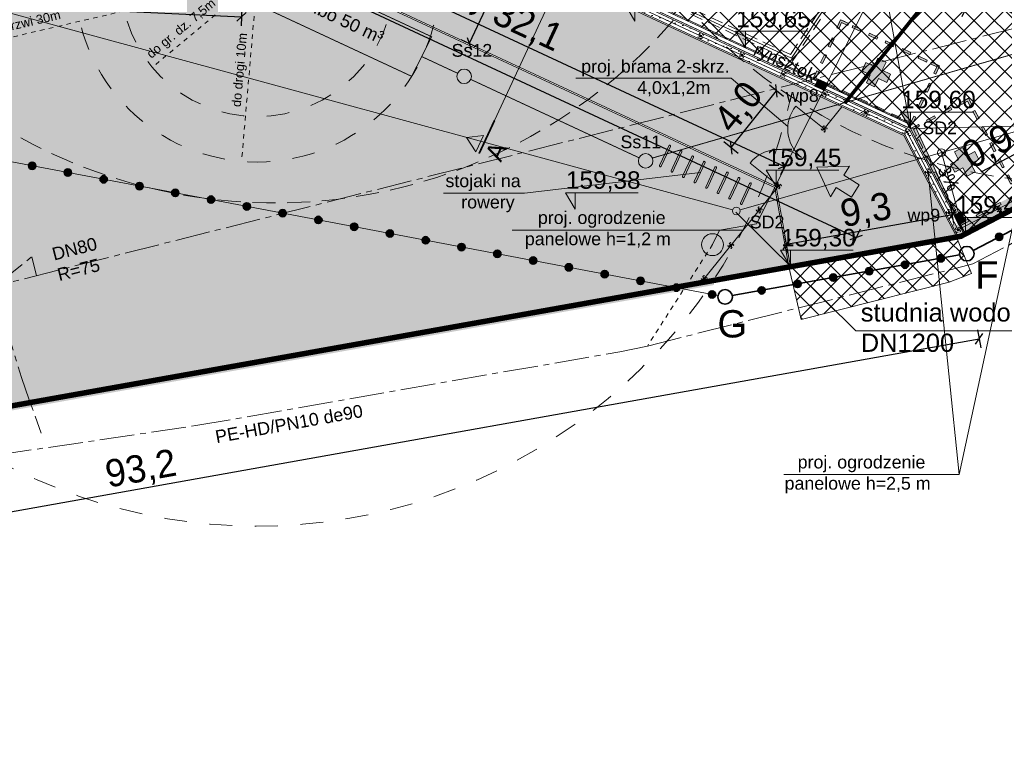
# Model space of a CAD drawing. Header units: millimetres. Extents: x 1962 to 3194, y -795 to -219.
# Tile 43 of 256: x 2198 to 2252, y -691 to -650. Entities that reach past the tile are written whole.
import ezdxf

# ---------------------------------------------------------------- set-up
doc = ezdxf.new("R2010")
doc.units = ezdxf.units.MM
for name, pattern in [('BORDER2', [22.225, 6.35, -3.175, 6.35, -3.175, 0, -3.175]), ('CENTER2', [28.575, 19.05, -3.175, 3.175, -3.175]), ('HIDDEN', [9.525, 6.35, -3.175]), ('L_0_45', [0.5, 0.25, -0.25])]:
    doc.linetypes.add(name, pattern=pattern)
doc.layers.get('0').update_dxf_attribs({"lineweight": 5})
doc.layers.get('Defpoints').update_dxf_attribs({"lineweight": 9})
for name, color, linetype, lineweight in [('A_chodnik', 132, 'Continuous', 9), ('A_granica obszaru opracowania', 5, 'Continuous', 9), ('A_hatch nawierzchnia', 253, 'Continuous', 9), ('A_hatch zieleń', 3, 'Continuous', 9), ('A_hidden', 137, 'HIDDEN', 9), ('A_kamery', 23, 'Continuous', 9), ('A_koty wysokośc.', 53, 'Continuous', 9), ('A_linie przekrojowe', 114, 'Continuous', 9), ('A_mapa projektowa', 253, 'Continuous', 9), ('A_ogrodzenie 2_4m', 45, 'Continuous', 9), ('A_opisy', 13, 'Continuous', 9), ('A_parking', 53, 'Continuous', 9), ('A_pzt granica działki', 1, 'BORDER2', 9), ('A_spadki nawierzchni', 7, 'Continuous', 9), ('A_strefy oddziaływania obiektów', 71, 'L_0_45', 9), ('A_usunięcia', 1, 'Continuous', 9), ('A_wymiary pzt', 116, 'Continuous', 9), ('A_zjazd z drogi', 7, 'Continuous', 9), ('IE_nn', 1, 'Continuous', 9), ('S-kd', 230, 'Continuous', 9), ('S-ks', 12, 'Continuous', 9), ('S-woda', 160, 'Continuous', 5)]:
    doc.layers.add(name, color=color, linetype=linetype, lineweight=lineweight)
doc.styles.get("Standard").update_dxf_attribs({"font": 'arial.ttf'})
doc.styles.add('wymiary pzt', font='txt')
doc.dimstyles.new('wymiary pzt', dxfattribs={"dimtxt": 1.5, "dimasz": 0.5, "dimexe": 0.5, "dimexo": 0.1, "dimgap": 0.05, "dimtad": 1, "dimdec": 1, "dimrnd": 0.1, "dimzin": 0, "dimtxsty": 'wymiary pzt', "dimblk": 'OBLIQUE', "dimcen": 1, "dimadec": 1, "dimazin": 0, "dimtfac": 1, "dimtmove": 0, "dimatfit": 3, "dimfxl": 0, "dimarcsym": 0})
picture_1 = doc.add_image_def('image1.tif', size_in_pixel=(3404, 2413))

# ---------------------------------------------------------------- blocks, each defined once
blk = doc.blocks.new('zw$2336')
at = {"layer": 'A_strefy oddziaływania obiektów', "color": 7}
for q in [(-25.64, -18.505), (-5.229, -6.783), (1.4, -9.394)]:
    blk.add_line((-2.028, 0), q, dxfattribs=at)
at = {"layer": 'A_strefy oddziaływania obiektów', "color": 7, "ltscale": 5}
for radius in [10, 7.5]:
    blk.add_circle((-2.028, 0), radius, dxfattribs=at)
blk.add_arc((-2.028, 0), 30, 146.7259, 12.5747, dxfattribs=at)
at = {"layer": 'A_strefy oddziaływania obiektów', "color": 7, "attachment_point": 5}
for s, insert, char_height, width, rotation in [('szambo 50 m³', (2.472, 0), 0.7, 11, 0), ('do gr. dz. 7,5m', (-4.636, -4.21), 0.5, 6.57169, 64.7338), ('do drogi 10m', (-0.761, -4.867), 0.5, 14.8365, 110.0439), ('do okien i drzwi 30m', (-13.535, -8.245), 0.5, 14.8365, 38.0854)]:
    blk.add_mtext(s, dxfattribs=dict(at, insert=insert, char_height=char_height, width=width, rotation=rotation))
blk = doc.blocks.new('zw$2B9E')
at = {"layer": 'A_hatch nawierzchnia'}
h = blk.add_hatch(color=1, dxfattribs=at)
h.dxf.hatch_style = 1
h.paths.add_polyline_path([(2.113, 2.049), (2.566, 1.838), (2.355, 1.385), (2.808, 1.174), (3.02, 1.627), (3.473, 1.416), (3.684, 1.869), (3.231, 2.08), (3.442, 2.534), (2.989, 2.745), (2.777, 2.291), (2.324, 2.503)])
at = {"layer": 'A_hidden'}
h = blk.add_hatch(color=255, dxfattribs=at)
h.dxf.hatch_style = 2
h.paths.add_polyline_path([(0.211, 0.453), (0, 0), (0.453, -0.211), (0.504, -0.102), (0.159, 0.058), (0.32, 0.403)])
h.paths.add_polyline_path([(5.344, 4.13), (5.293, 4.021), (5.637, 3.861), (5.477, 3.516), (5.586, 3.465), (5.797, 3.919)])
h.paths.add_polyline_path([(2.534, 5.439), (2.323, 4.986), (2.431, 4.935), (2.592, 5.279), (2.936, 5.119), (2.987, 5.228)])
h.paths.add_polyline_path([(3.366, -1.016), (3.205, -1.361), (2.861, -1.2), (2.81, -1.309), (3.263, -1.52), (3.474, -1.067)])
h.paths.add_polyline_path([(0.95, 2.04), (0.739, 1.586), (0.848, 1.536), (1.059, 1.989)])
h.paths.add_polyline_path([(4.347, 4.594), (4.296, 4.485), (4.749, 4.274), (4.8, 4.383)])
h.paths.add_polyline_path([(4.105, 0.57), (3.893, 0.117), (4.002, 0.066), (4.213, 0.519)])
h.paths.add_polyline_path([(1.795, 3.852), (1.584, 3.399), (1.692, 3.349), (1.903, 3.802)])
h.paths.add_polyline_path([(4.949, 2.383), (4.738, 1.93), (4.847, 1.879), (5.058, 2.332)])
h.paths.add_polyline_path([(1.864, -0.736), (1.813, -0.845), (2.266, -1.056), (2.317, -0.947)])
h.paths.add_polyline_path([(1.372, 2.946), (1.161, 2.493), (1.27, 2.442), (1.481, 2.895)])
h.paths.add_polyline_path([(2.217, 4.759), (2.006, 4.306), (2.115, 4.255), (2.326, 4.708)])
h.paths.add_polyline_path([(5.371, 3.289), (5.16, 2.836), (5.269, 2.786), (5.48, 3.239)])
h.paths.add_polyline_path([(3.44, 5.017), (3.389, 4.908), (3.843, 4.697), (3.893, 4.805)])
h.paths.add_polyline_path([(0.528, 1.133), (0.317, 0.68), (0.425, 0.629), (0.637, 1.082)])
h.paths.add_polyline_path([(0.957, -0.313), (0.906, -0.422), (1.36, -0.633), (1.41, -0.525)])
h.paths.add_polyline_path([(4.527, 1.477), (4.316, 1.023), (4.425, 0.973), (4.636, 1.426)])
h.paths.add_polyline_path([(3.682, -0.336), (3.471, -0.79), (3.58, -0.84), (3.791, -0.387)])
at = {"layer": 'A_hidden', "linetype": 'HIDDEN', "ltscale": 0.1}
for p, q in [((2.777, 2.291), (2.989, 2.745)), ((2.989, 2.745), (3.442, 2.534)), ((2.113, 2.049), (2.324, 2.503)), ((2.324, 2.503), (2.777, 2.291)), ((3.231, 2.08), (3.442, 2.534)), ((2.113, 2.049), (2.566, 1.838)), ((2.355, 1.385), (2.566, 1.838)), ((2.808, 1.174), (3.02, 1.627)), ((3.02, 1.627), (3.473, 1.416)), ((3.231, 2.08), (3.684, 1.869)), ((3.473, 1.416), (3.684, 1.869)), ((2.355, 1.385), (2.808, 1.174))]:
    blk.add_line(p, q, dxfattribs=at)
at = {"layer": 'A_hidden'}
for points in [[(2.428, 5.212), (2.534, 5.439), (2.987, 5.228), (2.936, 5.119), (2.592, 5.279), (2.431, 4.935), (2.323, 4.986), (2.534, 5.439), (2.76, 5.333)], [(5.691, 3.692), (5.797, 3.919), (5.344, 4.13), (5.293, 4.021), (5.637, 3.861), (5.477, 3.516), (5.586, 3.465), (5.797, 3.919), (5.57, 4.024)], [(0.106, 0.227), (0, 0), (0.453, -0.211), (0.504, -0.102), (0.159, 0.058), (0.32, 0.403), (0.211, 0.453), (0, 0), (0.227, -0.106)], [(3.369, -1.294), (3.263, -1.52), (2.81, -1.309), (2.861, -1.2), (3.205, -1.361), (3.366, -1.016), (3.474, -1.067), (3.263, -1.52), (3.037, -1.415)]]:
    blk.add_lwpolyline(points, dxfattribs=at)
for points in [[(3.893, 4.805), (3.44, 5.017), (3.389, 4.908), (3.843, 4.697)], [(2.006, 4.306), (2.217, 4.759), (2.326, 4.708), (2.115, 4.255)], [(4.8, 4.383), (4.347, 4.594), (4.296, 4.485), (4.749, 4.274)], [(1.584, 3.399), (1.795, 3.852), (1.903, 3.802), (1.692, 3.349)], [(5.269, 2.786), (5.48, 3.239), (5.371, 3.289), (5.16, 2.836)], [(1.161, 2.493), (1.372, 2.946), (1.481, 2.895), (1.27, 2.442)], [(4.847, 1.879), (5.058, 2.332), (4.949, 2.383), (4.738, 1.93)], [(0.739, 1.586), (0.95, 2.04), (1.059, 1.989), (0.848, 1.536)], [(0.317, 0.68), (0.528, 1.133), (0.637, 1.082), (0.425, 0.629)], [(4.425, 0.973), (4.636, 1.426), (4.527, 1.477), (4.316, 1.023)], [(4.002, 0.066), (4.213, 0.519), (4.105, 0.57), (3.893, 0.117)], [(1.36, -0.633), (0.906, -0.422), (0.957, -0.313), (1.41, -0.525)], [(3.58, -0.84), (3.791, -0.387), (3.682, -0.336), (3.471, -0.79)], [(2.266, -1.056), (1.813, -0.845), (1.864, -0.736), (2.317, -0.947)]]:
    blk.add_lwpolyline(points, close=True, dxfattribs=at)
blk = doc.blocks.new('zw$72B4')
at = {"layer": 'A_ogrodzenie 2_4m'}
for p, q in [((0.05, -0.05), (-0.05, 0.05)), ((-0.05, -0.05), (0.05, 0.05))]:
    blk.add_line(p, q, dxfattribs=at)
at = {"layer": 'A_ogrodzenie 2_4m', "linetype": 'HIDDEN', "ltscale": 0.01}
blk.add_lwpolyline([(-0.12, 0.12), (-0.12, -0.12), (0.12, -0.12), (0.12, 0.12)], close=True, dxfattribs=at)
at = {"layer": 'A_ogrodzenie 2_4m'}
blk.add_lwpolyline([(-0.05, 0.05), (-0.05, -0.05), (0.05, -0.05), (0.05, 0.05)], close=True, dxfattribs=at)
blk = doc.blocks.new('zw$4BF9')
at = {"layer": 'A_ogrodzenie 2_4m'}
for p, q in [((5.029, 9.474), (6.589, 8.223)), ((7.568, 9.445), (6.589, 8.223)), ((11.145, 8.054), (13.947, 2.681)), ((2.527, 6.352), (4.088, 5.102)), ((4.057, 5.063), (0.031, 0.039))]:
    blk.add_line(p, q, dxfattribs=at)
for points in [[(11.145, 8.054), (11.145, 8.054), (-89.687, 55.026), (-87.993, 59.248), (-87.56, 60.239), (-75.488, 90.173), (-61.702, 124.53)], [(19.311, 5.478), (13.947, 2.681)]]:
    blk.add_lwpolyline(points, dxfattribs=at)
for centre, start, end in [((6.589, 8.223), 141.294, 231.294), ((4.088, 5.102), 51.294, 141.294)]:
    blk.add_arc(centre, 2, start, end, dxfattribs=at)
for p, rotation in [((-0.186, 13.333), 65.02180580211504), ((2.08, 12.277), 65.02180580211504), ((4.346, 11.221), 65.02180580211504), ((6.613, 10.166), 65.02180580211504), ((8.879, 9.11), 65.02180580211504), ((6.589, 8.223), 51.29404449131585), ((11.145, 8.054), 65.02180580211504), ((12.301, 5.838), 27.54079736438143), ((4.088, 5.102), 51.29404449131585), ((3.025, 3.775), 51.29404449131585), ((16.164, 3.837), 27.54079736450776), ((13.457, 3.621), 27.54079736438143), ((13.947, 2.681), 9.778696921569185), ((1.462, 1.824), 51.29404449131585), ((0, 0), 51.29404449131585)]:
    blk.add_blockref('zw$72B4', p, dxfattribs=dict(at, rotation=rotation))
blk = doc.blocks.new('zw$9027')
at = {"layer": 'A_kamery', "linetype": 'HIDDEN', "ltscale": 0.2}
blk.add_arc((0, 0), 28.923, 325.586, 85.586, dxfattribs=at)
blk = doc.blocks.new('zw$D434')
at = {"layer": 'A_opisy'}
h = blk.add_hatch(color=256, dxfattribs=at)
h.dxf.hatch_style = 1
h.paths.add_polyline_path([(-0.271, -1.529), (0.273, -1.782), (0, 0), (-1.54, -0.937), (-0.996, -1.191), (-1.418, -2.097), (-0.693, -2.435)])
blk.add_lwpolyline([(-0.271, -1.529), (0.273, -1.782), (0, 0), (-1.54, -0.937), (-0.996, -1.191), (-1.418, -2.097), (-0.693, -2.435)], close=True, dxfattribs=at)
blk = doc.blocks.new('zw$3AD2')
at = {"layer": 'A_opisy'}
for points in [[(-0.05, 0.05), (-1.25, 0.05)], [(-1.25, -0.05), (-0.05, -0.05)]]:
    blk.add_lwpolyline(points, dxfattribs=at)
for centre, start, end in [((-1.25, 0), 90, 270), ((-0.05, 0), 270, 90)]:
    blk.add_arc(centre, 0.05, start, end, dxfattribs=at)
blk = doc.blocks.new('zw$CA91')
at = {"layer": 'A_koty wysokośc.'}
h = blk.add_hatch(color=256, dxfattribs=at)
h.dxf.hatch_style = 1
h.paths.add_polyline_path([(-0.448, 0.753), (0, 0), (0, 0.753)])
blk.add_lwpolyline([(2.874, 0.753), (-0.448, 0.753), (0, 0), (0, 0.753)], dxfattribs=at)
blk = doc.blocks.new('zw$FF0C')
at = {"layer": 'A_linie przekrojowe'}
h = blk.add_hatch(color=256, dxfattribs=at)
h.dxf.hatch_style = 1
h.paths.add_polyline_path([(-1.118, -0.031), (-0.604, -0.822), (-0.181, 0.084)])
blk.add_lwpolyline([(-0.181, 0.084), (-1.118, -0.031), (-0.604, -0.822)], close=True, dxfattribs=at)
at = {"layer": 'A_linie przekrojowe', "const_width": 0.1}
blk.add_lwpolyline([(0, 0), (-0.845, -1.813)], dxfattribs=at)
blk = doc.blocks.new('zw$409B')
at = {"layer": 'A_linie przekrojowe'}
blk.add_lwpolyline([(-39.421, -84.623), (-36.043, -77.372)], dxfattribs=at)
at = {"layer": 'Defpoints'}
blk.add_line((-36.043, -77.372), (-2.111, -4.532), dxfattribs=at)
at = {"layer": 'A_linie przekrojowe', "xscale": -1, "rotation": 130.0436116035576}
blk.add_blockref('zw$FF0C', (-39.421, -84.623), dxfattribs=at)
at = {"layer": 'A_linie przekrojowe', "insert": (-38.485, -84.508), "char_height": 1, "width": 1.13204, "attachment_point": 5, "rotation": 65.0218}
blk.add_mtext('A', dxfattribs=at)
blk = doc.blocks.new('_Oblique')
at = {"color": 0, "linetype": 'ByBlock', "lineweight": -2}
blk.add_line((-0.5, -0.5), (0.5, 0.5), dxfattribs=at)
blk = doc.blocks.new('*D97')
at = {"layer": 'A_wymiary pzt', "color": 0, "lineweight": -2}
for p, q in [((2151.819, -647.009), (2151.771, -648.008)), ((2151.795, -647.509), (2209.89, -650.302)), ((2209.914, -649.802), (2209.866, -650.801))]:
    blk.add_line(p, q, dxfattribs=at)
at = {"layer": 'Defpoints', "color": 0}
for p in [(2151.995, -643.336), (2210.09, -646.129), (2209.89, -650.302)]:
    blk.add_point(p, dxfattribs=at)
at = {"layer": 'A_wymiary pzt', "color": 0, "lineweight": -2, "xscale": 0.5, "yscale": 0.5, "zscale": 0.5}
for p, rotation in [((2151.795, -647.509), 177.2473939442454), ((2209.89, -650.302), 357.2473939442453)]:
    blk.add_blockref('_Oblique', p, dxfattribs=dict(at, rotation=rotation))
at = {"layer": 'A_wymiary pzt', "color": 0, "insert": (2180.889, -647.929), "char_height": 1.5, "attachment_point": 5, "rotation": 357.2474, "style": 'wymiary pzt'}
blk.add_mtext('58,2', dxfattribs=at)
blk = doc.blocks.new('*D98')
at = {"layer": 'A_wymiary pzt', "color": 0, "lineweight": -2}
for p, q in [((2210.42, -645.421), (2210.842, -644.515)), ((2210.631, -644.968), (2239.715, -658.517)), ((2239.504, -658.97), (2239.926, -658.064))]:
    blk.add_line(p, q, dxfattribs=at)
at = {"layer": 'Defpoints', "color": 0}
for p in [(2210.09, -646.129), (2239.715, -658.517), (2239.174, -659.678)]:
    blk.add_point(p, dxfattribs=at)
at = {"layer": 'A_wymiary pzt', "color": 0, "lineweight": -2, "xscale": 0.5, "yscale": 0.5, "zscale": 0.5}
for p, rotation in [((2210.631, -644.968), 155.0218058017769), ((2239.715, -658.517), 335.0218058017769)]:
    blk.add_blockref('_Oblique', p, dxfattribs=dict(at, rotation=rotation))
at = {"layer": 'A_wymiary pzt', "color": 0, "insert": (2225.586, -650.856), "char_height": 1.5, "attachment_point": 5, "rotation": 335.0218, "style": 'wymiary pzt'}
blk.add_mtext('32,1', dxfattribs=at)
blk = doc.blocks.new('*D99')
at = {"layer": 'A_wymiary pzt', "color": 0, "lineweight": -2}
for p, q in [((2148.811, -603.398), (2149.233, -602.491)), ((2149.022, -602.945), (2249.672, -649.832)), ((2249.461, -650.285), (2249.884, -649.379))]:
    blk.add_line(p, q, dxfattribs=at)
at = {"layer": 'Defpoints', "color": 0}
for p in [(2145.915, -609.614), (2249.672, -649.832), (2246.565, -656.502)]:
    blk.add_point(p, dxfattribs=at)
at = {"layer": 'A_wymiary pzt', "color": 0, "lineweight": -2, "xscale": 0.5, "yscale": 0.5, "zscale": 0.5}
for p, rotation in [((2149.022, -602.945), 155.0218058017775), ((2249.672, -649.832), 335.0218058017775)]:
    blk.add_blockref('_Oblique', p, dxfattribs=dict(at, rotation=rotation))
at = {"layer": 'A_wymiary pzt', "color": 0, "insert": (2204.044, -627.498), "char_height": 1.5, "attachment_point": 5, "rotation": 335.0218, "style": 'wymiary pzt'}
blk.add_mtext('111,0', dxfattribs=at)
blk = doc.blocks.new('*D102')
at = {"layer": 'A_wymiary pzt', "color": 0, "lineweight": -2}
for p, q in [((2249.016, -661.654), (2248.84, -660.669)), ((2239.812, -662.791), (2248.928, -661.162)), ((2239.9, -663.283), (2239.724, -662.299))]:
    blk.add_line(p, q, dxfattribs=at)
at = {"layer": 'Defpoints', "color": 0}
for p in [(2248.928, -661.162), (2249.149, -662.402), (2240.034, -664.031)]:
    blk.add_point(p, dxfattribs=at)
at = {"layer": 'A_wymiary pzt', "color": 0, "lineweight": -2, "xscale": 0.5, "yscale": 0.5, "zscale": 0.5}
for p, rotation in [((2248.928, -661.162), 10.13375403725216), ((2239.812, -662.791), 190.1337540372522)]:
    blk.add_blockref('_Oblique', p, dxfattribs=dict(at, rotation=rotation))
at = {"layer": 'A_wymiary pzt', "color": 0, "insert": (2244.198, -661.014), "char_height": 1.5, "attachment_point": 5, "rotation": 10.1338, "style": 'wymiary pzt'}
blk.add_mtext('9,3', dxfattribs=at)
blk = doc.blocks.new('*D109')
at = {"layer": 'A_wymiary pzt', "color": 0, "lineweight": -2}
for p, q in [((2250.314, -667.499), (2250.49, -668.483)), ((2158.702, -684.381), (2250.402, -667.991)), ((2158.614, -683.889), (2158.79, -684.873))]:
    blk.add_line(p, q, dxfattribs=at)
at = {"layer": 'Defpoints', "color": 0}
for p in [(2249.396, -662.358), (2250.402, -667.991), (2157.696, -678.748)]:
    blk.add_point(p, dxfattribs=at)
at = {"layer": 'A_wymiary pzt', "color": 0, "lineweight": -2, "xscale": 0.5, "yscale": 0.5, "zscale": 0.5}
for p, rotation in [((2250.402, -667.991), 10.13375403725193), ((2158.702, -684.381), 190.1337540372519)]:
    blk.add_blockref('_Oblique', p, dxfattribs=dict(at, rotation=rotation))
at = {"layer": 'A_wymiary pzt', "color": 0, "insert": (2204.38, -675.224), "char_height": 1.5, "attachment_point": 5, "rotation": 10.1338, "style": 'wymiary pzt'}
blk.add_mtext('93,2', dxfattribs=at)
blk = doc.blocks.new('zw$354D')
at = {"layer": 'A_granica obszaru opracowania', "linetype": 'Continuous', "lineweight": 35}
h = blk.add_hatch(color=5, dxfattribs=at)
h.dxf.hatch_style = 1
edge = h.paths.add_edge_path()
edge.add_ellipse((0, 0), major_axis=(20, 0), ratio=1, start_angle=0, end_angle=360)
at = {"layer": 'A_granica obszaru opracowania', "color": 5, "linetype": 'Continuous', "lineweight": 35}
blk.add_circle((0, 0), 20, dxfattribs=at)
blk = doc.blocks.new('*D146')
at = {"layer": 'A_wymiary pzt', "color": 0, "lineweight": -2}
for p, q in [((2239.663, -654.682), (2238.883, -654.056)), ((2236.772, -657.49), (2239.273, -654.369)), ((2237.162, -657.803), (2236.382, -657.178))]:
    blk.add_line(p, q, dxfattribs=at)
at = {"layer": 'Defpoints', "color": 0}
for p in [(2239.273, -654.369), (2241.886, -656.463), (2239.385, -659.584)]:
    blk.add_point(p, dxfattribs=at)
at = {"layer": 'A_wymiary pzt', "color": 0, "lineweight": -2, "xscale": 0.5, "yscale": 0.5, "zscale": 0.5}
for p, rotation in [((2239.273, -654.369), 51.2940444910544), ((2236.772, -657.49), 231.2940444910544)]:
    blk.add_blockref('_Oblique', p, dxfattribs=dict(at, rotation=rotation))
at = {"layer": 'A_wymiary pzt', "color": 0, "insert": (2237.26, -655.319), "char_height": 1.5, "attachment_point": 5, "rotation": 51.294, "style": 'wymiary pzt'}
blk.add_mtext('4,0', dxfattribs=at)
blk = doc.blocks.new('*D147')
at = {"layer": 'A_wymiary pzt', "color": 0, "lineweight": -2}
for p, q in [((2148.661, -617.614), (2148.239, -618.52)), ((2148.45, -618.067), (2243.653, -662.417)), ((2243.864, -661.964), (2243.442, -662.87))]:
    blk.add_line(p, q, dxfattribs=at)
at = {"layer": 'Defpoints', "color": 0}
for p in [(2151.056, -612.473), (2246.259, -656.822), (2243.653, -662.417)]:
    blk.add_point(p, dxfattribs=at)
at = {"layer": 'A_wymiary pzt', "color": 0, "lineweight": -2, "xscale": 0.5, "yscale": 0.5, "zscale": 0.5}
for p, rotation in [((2148.45, -618.067), 155.0218058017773), ((2243.653, -662.417), 335.0218058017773)]:
    blk.add_blockref('_Oblique', p, dxfattribs=dict(at, rotation=rotation))
at = {"layer": 'A_wymiary pzt', "color": 0, "insert": (2196.464, -639.356), "char_height": 1.5, "attachment_point": 5, "rotation": 335.0218, "style": 'wymiary pzt'}
blk.add_mtext('105,0', dxfattribs=at)
blk = doc.blocks.new('*D148')
at = {"layer": 'A_wymiary pzt', "color": 0, "lineweight": -2}
for p, q in [((2225.175, -647), (2224.268, -646.578)), ((2224.721, -646.789), (2222.399, -651.775)), ((2222.852, -651.986), (2221.946, -651.564))]:
    blk.add_line(p, q, dxfattribs=at)
at = {"layer": 'Defpoints', "color": 0}
for p in [(2225.407, -647.109), (2222.399, -651.775), (2223.084, -652.094)]:
    blk.add_point(p, dxfattribs=at)
at = {"layer": 'A_wymiary pzt', "color": 0, "lineweight": -2, "xscale": 0.5, "yscale": 0.5, "zscale": 0.5}
for p, rotation in [((2224.721, -646.789), 65.0218058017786), ((2222.399, -651.775), 245.0218058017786)]:
    blk.add_blockref('_Oblique', p, dxfattribs=dict(at, rotation=rotation))
at = {"layer": 'A_wymiary pzt', "color": 0, "insert": (2222.681, -648.872), "char_height": 1.5, "attachment_point": 5, "rotation": 65.0218, "style": 'wymiary pzt'}
blk.add_mtext('5,5', dxfattribs=at)
blk = doc.blocks.new('*D634')
at = {"layer": 'A_wymiary pzt', "color": 0, "lineweight": -2}
for p, q in [((2253.718, -657.718), (2253.256, -656.831)), ((2252.92, -658.134), (2252.458, -657.247)), ((2253.487, -657.274), (2252.689, -657.69)), ((2252.689, -657.69), (2250.495, -658.835))]:
    blk.add_line(p, q, dxfattribs=at)
at = {"layer": 'Defpoints', "color": 0}
for p in [(2252.689, -657.69), (2254.519, -659.254), (2253.721, -659.67)]:
    blk.add_point(p, dxfattribs=at)
at = {"layer": 'A_wymiary pzt', "color": 0, "lineweight": -2, "xscale": 0.5, "yscale": 0.5, "zscale": 0.5}
for p, rotation in [((2252.689, -657.69), 207.540797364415), ((2253.487, -657.274), 27.540797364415)]:
    blk.add_blockref('_Oblique', p, dxfattribs=dict(at, rotation=rotation))
at = {"layer": 'A_wymiary pzt', "color": 0, "insert": (2250.918, -657.511), "char_height": 1.5, "attachment_point": 5, "rotation": 27.5408, "style": 'wymiary pzt'}
blk.add_mtext('0,9', dxfattribs=at)
blk = doc.blocks.new('zw$253A')
at = {"layer": 'IE_nn', "color": 4, "linetype": 'HIDDEN', "ltscale": 0.11}
for p, q in [((64.517, -117.148), (70.803, -107.7)), ((64.624, -117.529), (71.053, -107.866)), ((56.353, -113.345), (64.517, -117.148)), ((56.199, -113.604), (64.624, -117.529))]:
    blk.add_line(p, q, dxfattribs=at)
at = {"layer": 'IE_nn'}
for p, q in [((64.571, -117.338), (70.928, -107.783)), ((55.441, -113.086), (64.571, -117.338))]:
    blk.add_line(p, q, dxfattribs=at)
blk = doc.blocks.new('zw$FBD4')
at = {"layer": 'S-kd'}
h = blk.add_hatch(dxfattribs=at)
h.set_pattern_fill('ANSI31', color=230, scale=0.01, angle=200.0218)
h.set_pattern_definition([(245.0218058, (1826.214217, -1682.099267), (0.02878037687, -0.01340717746), [])])
h.paths.add_polyline_path([(65.863, -118.875), (66.398, -119.124), (66.576, -118.743), (66.041, -118.494)])
h = blk.add_hatch(dxfattribs=at)
h.set_pattern_fill('ANSI31', color=230, scale=0.01, angle=342.5408)
h.set_pattern_definition([(27.5407974, (-371.569373, 2185.37234), (-0.0146805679, 0.0281521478), [])])
h.paths.add_polyline_path([(73.501, -125.974), (73.774, -126.497), (74.146, -126.303), (73.873, -125.78)])
for p, q in [((17.341, -113.686), (61.345, -125.683)), ((61.754, -125.681), (83.524, -119.49)), ((73.824, -126.139), (72.815, -122.536))]:
    blk.add_line(p, q, dxfattribs=at)
at = {"layer": 'S-kd', "color": 7}
for q in [(61.523, -125.808), (82.826, -132.322)]:
    blk.add_line((68.115, -132.322), q, dxfattribs=at)
at = {"layer": 'S-kd'}
for points in [[(-29.397, -74.118), (71.075, -120.92), (70.97, -121.147), (-29.502, -74.345)], [(66.398, -119.124), (65.863, -118.875), (66.041, -118.494), (66.576, -118.743)], [(73.873, -125.78), (74.146, -126.303), (73.774, -126.497), (73.501, -125.974)]]:
    blk.add_lwpolyline(points, close=True, dxfattribs=at)
for centre in [(72.815, -122.536), (61.55, -125.739)]:
    blk.add_circle(centre, 0.212, dxfattribs=at)
at = {"layer": 'S-kd', "color": 7}
for s, p in [('Ss12', (45.914, -117.267)), ('wp8', (64.279, -119.745)), ('SD2', (71.765, -121.521)), ('Ss11', (55.187, -122.295)), ('wp9', (70.947, -126.317)), ('SD2', (62.289, -126.697))]:
    blk.add_text(s, height=0.7, dxfattribs=at).set_placement(p)
at = {"layer": 'S-kd', "color": 7, "insert": (62.727, -116.492), "char_height": 0.7, "width": 14.81305, "attachment_point": 1, "rotation": 334.903}
blk.add_mtext('rynsztok', dxfattribs=at)
at = {"layer": 'S-kd', "color": 7, "insert": (68.383, -130.812), "char_height": 1, "width": 18.8522, "attachment_point": 1}
blk.add_mtext('studnia wodomierzowa\\PDN1200', dxfattribs=at)
blk = doc.blocks.new('zw$8536')
at = {"layer": 'S-ks', "const_width": 0.05}
for points in [[(-84.313, -56.044), (-85.341, -58.252), (-75.437, -62.865), (-74.342, -60.689), (-84.313, -56.044)], [(-62.223, -67.352), (-32.437, -58.775)], [(-74.89, -61.777), (-72.92, -62.695)], [(-72.195, -63.033), (-62.955, -67.337)]]:
    blk.add_lwpolyline(points, dxfattribs=at)
at = {"layer": 'S-ks'}
for centre in [(-72.557, -62.864), (-62.592, -67.506)]:
    blk.add_circle(centre, 0.4, dxfattribs=at)
blk = doc.blocks.new('zw$2E05')
at = {"layer": 'S-woda'}
for p, q in [((-6.249, -1.979), (-28.28, -45.846)), ((-30.299, -46.204), (-28.28, -45.846)), ((-30.688, -46.992), (-30.299, -46.204))]:
    blk.add_line(p, q, dxfattribs=at)
at = {"layer": 'S-woda', "linetype": 'L_0_45'}
blk.add_line((-30.688, -46.992), (-34.264, -52.56), dxfattribs=at)
at = {"layer": 'S-woda', "linetype": 'CENTER2', "ltscale": 0.1}
for p, q in [((-59.053, -56.936), (-35.78, -52.873)), ((-35.78, -52.873), (-34.264, -52.56)), ((-106.726, -63.976), (-59.053, -56.936))]:
    blk.add_line(p, q, dxfattribs=at)
for points in [[(2.628, -30.872), (-70.08, -49.272), (-68.068, -47.658), (-67.805, -48.697)], [(-34.264, -52.56), (-16.388, -48.051), (-5.621, -42.356), (-1.402, -38.363), (2.628, -30.872)]]:
    blk.add_lwpolyline(points, dxfattribs=at)
at = {"layer": 'S-woda'}
blk.add_circle((-30.688, -46.992), 0.6, dxfattribs=at)
at = {"layer": 'S-woda', "linetype": 'CENTER2', "ltscale": 0.1}
blk.add_arc((2.628, -30.872), 75, 47.10386, 200.67166, dxfattribs=at)
at = {"layer": 'S-ks', "color": 7, "char_height": 0.7, "attachment_point": 1}
for s, insert, width, rotation in [('DN80 R=75', (-67.018, -47.188), 3.70434, 14.2016), ('PE-HD/PN10 de90', (-58.044, -57.212), 12.20681, 10.1784)]:
    blk.add_mtext(s, dxfattribs=dict(at, insert=insert, width=width, rotation=rotation))

msp = doc.modelspace()

# ---------------------------------------------------------------- hatches: boundary and pattern name
at = {"layer": 'A_hatch nawierzchnia'}
h = msp.add_hatch(dxfattribs=at)
h.set_pattern_fill('NET', color=256, scale=0.25, angle=45)
h.paths.add_polyline_path([(2146.0933, -609.3885), (2152.2175, -600.3492), (2231.4519, -637.2601), (2230.9452, -638.3479), (2231.9423, -638.8124), (2232.449, -637.7246), (2244.1878, -643.193), (2244.2422, -643.2184), (2246.6001, -656.2091), (2216.0381, -641.9719), (2214.9503, -641.4652), (2193.3764, -631.4151), (2192.2886, -630.9084), (2170.7147, -620.8583), (2169.6269, -620.3515)])
h.paths.add_polyline_path([(2198.0036, -631.7424), (2204.1042, -634.5843), (2205.7269, -631.1009), (2199.6263, -628.259)], flags=16)
h.paths.add_polyline_path([(2184.6513, -625.5223), (2190.7519, -628.3642), (2192.3746, -624.8808), (2186.274, -622.0389)], flags=16)
h.paths.add_polyline_path([(2171.299, -619.3022), (2172.9217, -615.8188), (2179.0223, -618.6607), (2177.3996, -622.1441)], flags=16)
h.paths.add_polyline_path([(2159.5694, -609.5987), (2165.6699, -612.4406), (2164.0472, -615.924), (2157.9467, -613.0821)], flags=16)
h.paths.add_polyline_path([(2217.4565, -640.8044), (2211.3559, -637.9625), (2212.9787, -634.4791), (2219.0792, -637.321)], flags=16)
h.paths.add_polyline_path([(2224.7083, -644.1826), (2226.331, -640.6992), (2232.4316, -643.5412), (2230.8088, -647.0246)], flags=16)
h = msp.add_hatch(dxfattribs=at)
h.set_pattern_fill('CONC', color=256, scale=0.1, angle=45)
h.set_pattern_definition([(45, (0.7043, 3.1747), (-1.7960512, 1.7960512), [0, -2.54]), (45, (1.351, 2.564), (-1.7960512, 1.7960512), [0, -2.54]), (45, (0.435, 3.5878), (-1.7960512, 1.7960512), [0, -2.54]), (23.1986, (0.05777, 2.09706), (7.18420523, 3.5921031), [0.2735656, -13.4047535]), (261.8699, (0.3092, 2.2048), (1.79605086, 8.9802562), [0.127, -12.573]), (175.6013, (0.29126, 2.0791), (19.75656246, -1.796048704), [0.2341753, -23.1834665]), (251.5651, (-0.0859, 1.2709), (3.86e-06, -3.5921033), [0.056797, -5.6228158]), (11.3099, (-0.1039, 1.217), (5.38815528, 1.79604803), [0.0915822, -9.0665198]), (153.4349, (-0.0141, 1.23495), (-5.38815159, 1.79605487), [0.0803224, -7.9518637]), (270, (1.2432, 2.2407), (1.7960518, -1.7960518), [0.107762, -3.484339]), (45, (1.2432, 2.133), (4e-16, 3.5921024), [0.1524, -2.3876]), (180, (1.351, 2.2407), (-1.7960518, -1.7960518), [0.107762, -3.484339]), (296.5651, (-0.1218, 3.1747), (-1.79605487, 5.38815159), [0.0803224, -7.9518637]), (45, (-0.086, 3.1028), (4e-16, 3.5921024), [0.127, -2.413]), (188.1301, (0.0039, 3.19265), (-8.9802562, -1.79605086), [0.127, -12.573]), (258.6901, (-1.0917, 2.24074), (1.79604803, 5.38815528), [0.0915822, -9.0665198]), (26.5651, (-1.1097, 2.1509), (-5.38815159, -1.79605487), [0.1606448, -7.8715413]), (171.8699, (-0.966, 2.2228), (8.9802562, -1.79605086), [0.127, -12.573]), (45, (-0.499, 2.6898), (-1.7960512, 1.7960512), [0, -2.54]), (45, (-0.517, 1.7378), (-1.7960512, 1.7960512), [0, -2.54]), (45, (0.6505, 1.5762), (-1.7960512, 1.7960512), [0, -2.54]), (45, (0.5786, 2.618), (-1.7960512, 1.7960512), [0, -2.54]), (45, (-0.2476, 2.4024), (-1.7960512, 1.7960512), [0, -2.54]), (45, (-0.6966, 2.0611), (-1.7960512, 1.7960512), [0, -2.54]), (45, (-0.4272, 2.115), (-1.7960512, 1.7960512), [0, -2.54]), (45, (-0.068, 1.612), (-1.7960512, 1.7960512), [0, -2.54]), (45, (-0.5708, 1.253), (-1.7960512, 1.7960512), [0, -2.54]), (45, (-0.966, 1.684), (-1.7960512, 1.7960512), [0, -2.54]), (45, (-1.415, 2.0252), (-1.7960512, 1.7960512), [0, -2.54]), (45, (-0.93, 2.6538), (-1.7960512, 1.7960512), [0, -2.54]), (45, (-0.6068, 3.1208), (-1.7960512, 1.7960512), [0, -2.54]), (45, (0.0937, 3.6776), (-1.7960512, 1.7960512), [0, -2.54]), (45, (0.2194, 2.6898), (-1.7960512, 1.7960512), [0, -2.54]), (45, (-0.2835, 2.8334), (-1.7960512, 1.7960512), [0, -2.54]), (45, (0.7223, 2.115), (-1.7960512, 1.7960512), [0, -2.54]), (45, (0.2733, 1.4864), (-1.7960512, 1.7960512), [0, -2.54]), (45, (1.2072, 1.63), (-1.7960512, 1.7960512), [0, -2.54]), (45, (0.5068, 1.1451), (-1.7960512, 1.7960512), [0, -2.54]), (45, (-0.014, 0.5165), (-1.7960512, 1.7960512), [0, -2.54]), (45, (0.2913, 0.6423), (-1.7960512, 1.7960512), [0, -2.54]), (45, (0.0578, 0.9117), (-1.7960512, 1.7960512), [0, -2.54]), (45, (1.5485, 1.8276), (-1.7960512, 1.7960512), [0, -2.54]), (45, (1.0276, 2.7796), (-1.7960512, 1.7960512), [0, -2.54]), (45, (0.399, 3.2286), (-1.7960512, 1.7960512), [0, -2.54]), (45, (0.866, 1.1092), (-1.7960512, 1.7960512), [0, -2.54])])
h.paths.add_polyline_path([(2139.4433, -637.4004), (2152.015, -643.2569), (2210.1098, -646.05), (2239.2457, -659.6228), (2239.9829, -663.7476), (2249.0998, -662.2701), (2246.2589, -656.8224), (2215.7425, -642.6065), (2215.9536, -642.1532), (2214.8659, -641.6465), (2214.6547, -642.0997), (2193.0808, -632.0496), (2193.2919, -631.5964), (2192.2041, -631.0897), (2191.993, -631.5429), (2170.4191, -621.4928), (2170.6302, -621.0396), (2169.5424, -620.5328), (2169.3313, -620.9861), (2151.0558, -612.4725)])
h = msp.add_hatch(dxfattribs=at)
h.set_pattern_fill('NET', color=256, scale=0.25, angle=45)
h.paths.add_polyline_path([(2244.2422, -643.2184), (2258.1937, -655.4999), (2258.787, -656.138), (2246.6238, -656.4408)])
h = msp.add_hatch(dxfattribs=at)
h.set_pattern_fill('NET', color=256, scale=0.25, angle=45)
h.paths.add_polyline_path([(2249.6423, -662.2292), (2259.1755, -657.2579), (2258.787, -656.138), (2246.6238, -656.4408)])
at = {"layer": 'A_hatch zieleń'}
h = msp.add_hatch(dxfattribs=at)
h.set_pattern_fill('DOTS', color=256, scale=0.25, angle=45, style=2)
h.paths.add_polyline_path([(2124.8955, -656.6079), (2175.5155, -535.2279), (2217.6755, -554.8679), (2294.6755, -590.7079), (2276.9455, -626.5779), (2264.9755, -650.7779), (2259.2365, -657.1897), (2258.8732, -656.1424), (2289.6303, -590.118), (2272.5887, -582.1792), (2270.9587, -585.6782), (2237.5735, -570.1259), (2238.4096, -568.3311), (2213.3004, -556.6341), (2212.4643, -558.4289), (2176.9035, -541.8631), (2164.7421, -567.9694), (2163.2011, -567.2516), (2161.4444, -571.0225), (2162.9854, -571.7403), (2149.822, -599.9974), (2145.9151, -609.6145), (2169.5087, -620.6054), (2169.3651, -620.9136), (2151.0171, -612.3662), (2139.337, -637.4391), (2151.9955, -643.336), (2210.0903, -646.1292), (2239.1742, -659.6778), (2239.9548, -664.0452), (2157.6955, -678.7479)])
h.paths.add_polyline_path([(2175.6895, -664.8599), (2168.6495, -663.6889), (2169.7455, -656.7629), (2176.7115, -657.8029)], flags=16)
h.paths.add_polyline_path([(2186.4705, -662.7969), (2180.4435, -662.3689), (2180.7715, -657.3009), (2186.7695, -657.7219)], flags=16)
h = msp.add_hatch(dxfattribs=at)
h.set_pattern_fill('DOTS', color=256, scale=0.25, angle=45, style=2)
h.paths.add_polyline_path([(2215.7763, -642.5339), (2246.3173, -656.7613), (2249.2494, -662.384), (2249.3955, -662.3579), (2249.5714, -662.2662), (2246.5654, -656.5018), (2215.9198, -642.2257)])
at = {"layer": 'A_ogrodzenie 2_4m'}
h = msp.add_hatch(dxfattribs=at)
h.set_pattern_fill('ANGLE', color=1)
h.set_pattern_definition([(0, (0, 0), (0, 6.985), [5.08, -1.905]), (90, (0, 0), (-6.985, 4e-16), [5.08, -1.905])])
h.paths.add_polyline_path([(2244.6915, -652.8946), (2245.1447, -653.1057), (2244.9336, -653.5589), (2245.3868, -653.7701), (2245.5979, -653.3168), (2246.0512, -653.528), (2246.2623, -653.0747), (2245.8091, -652.8636), (2246.0202, -652.4104), (2245.567, -652.1992), (2245.3559, -652.6525), (2244.9026, -652.4413)])
at = {"layer": 'A_spadki nawierzchni'}
h = msp.add_hatch(color=256, dxfattribs=at)
h.dxf.hatch_style = 1
h.paths.add_polyline_path([(2249.3981, -661.7609), (2246.6238, -656.4408), (2246.8898, -656.3021)])
at = {"layer": 'A_zjazd z drogi'}
h = msp.add_hatch(dxfattribs=at)
h.set_pattern_fill('NET', scale=0.25, angle=45)
h.paths.add_polyline_path([(2248.7598, -664.8874), (2240.6159, -666.9277), (2239.9548, -664.0452), (2249.1494, -662.4018), (2249.9873, -664.3944)])

# ---------------------------------------------------------------- linework, layer by layer
at = {"layer": 'A_chodnik'}
msp.add_line((2249.5714, -662.2662), (2249.6423, -662.2292), dxfattribs=at)
msp.add_lwpolyline([(2249.5714, -662.2662), (2246.5654, -656.5018), (2145.9151, -609.6145), (2149.822, -599.9974), (2162.9854, -571.7403), (2161.4444, -571.0225), (2163.2011, -567.2516), (2164.7421, -567.9694), (2176.9035, -541.8631), (2212.4643, -558.4289), (2213.3004, -556.6341), (2238.4096, -568.3311), (2237.5735, -570.1259), (2270.9587, -585.6782), (2272.5887, -582.1792), (2289.6303, -590.118), (2258.8732, -656.1424), (2259.2472, -657.2205)], close=True, dxfattribs=at)
msp.add_lwpolyline([(2249.6423, -662.2292), (2246.6238, -656.4408), (2215.9536, -642.1532)], dxfattribs=at)
at = {"layer": 'A_granica obszaru opracowania'}
msp.add_lwpolyline([(2236.0541, -665.6137), (2189.7188, -656.8432)], dxfattribs=at)
at = {"layer": 'A_granica obszaru opracowania', "color": 5, "linetype": 'Continuous', "lineweight": 35}
for points in [[(2259.4446, -658.2453), (2250.0768, -663.1304)], [(2249.3284, -663.3857), (2236.8408, -665.6177)]]:
    msp.add_lwpolyline(points, dxfattribs=at)
for centre in [(2249.7222, -663.3153), (2236.4471, -665.688)]:
    msp.add_circle(centre, 0.4, dxfattribs=at)
at = {"layer": 'A_hatch nawierzchnia'}
for p, q in [((2146.0933, -609.3885), (2246.569, -656.1946)), ((2244.2422, -643.2184), (2246.6238, -656.4408)), ((2246.6238, -656.4408), (2258.787, -656.138))]:
    msp.add_line(p, q, dxfattribs=at)
at = {"layer": 'A_opisy'}
msp.add_line((2249.2978, -675.4487), (2252.5817, -660.2641), dxfattribs=at)
for points in [[(2228.2441, -653.6676), (2236.781, -653.6676), (2239.8902, -656.332)], [(2220.9874, -659.998), (2225.4331, -659.998), (2235.092, -658.8547)], [(2239.6724, -675.4487), (2249.2978, -675.4487), (2247.5973, -658.8483)], [(2237.4321, -662.0208), (2224.7581, -662.0208)]]:
    msp.add_lwpolyline(points, dxfattribs=at)
at = {"layer": 'A_parking'}
msp.add_line((2239.9548, -664.0452), (2249.27, -662.3803), dxfattribs=at)
for points in [[(2249.1668, -662.3987), (2246.2589, -656.8224), (2215.67, -642.5727), (2215.8473, -642.192), (2214.9046, -641.7528), (2214.7272, -642.1335), (2193.0083, -632.0159), (2193.1856, -631.6351), (2192.2429, -631.196), (2192.0655, -631.5767), (2170.4191, -621.4928), (2170.5964, -621.1121), (2169.5812, -620.6391), (2169.4038, -621.0199), (2151.0558, -612.4725), (2139.4433, -637.4004), (2152.015, -643.2569), (2210.1098, -646.05)], [(2249.2523, -662.3895), (2246.3173, -656.7613), (2215.7763, -642.5339), (2215.9198, -642.2257)], [(2210.1098, -646.05), (2239.2457, -659.6228), (2240.0336, -664.0312)], [(2210.0903, -646.1292), (2239.1742, -659.6778), (2239.9548, -664.0452)]]:
    msp.add_lwpolyline(points, dxfattribs=at)
at = {"layer": 'A_pzt granica działki', "ltscale": 0.2, "const_width": 0.3}
msp.add_lwpolyline([(2175.5155, -535.2279), (2217.6755, -554.8679), (2294.6755, -590.7079), (2276.9455, -626.5779), (2264.9755, -650.7779), (2259.1755, -657.2579), (2249.3955, -662.3579), (2157.6955, -678.7479), (2124.8955, -656.6079)], close=True, dxfattribs=at)
at = {"layer": 'A_spadki nawierzchni'}
msp.add_lwpolyline([(2249.3981, -661.7609), (2246.6238, -656.4408), (2246.8898, -656.3021), (2249.3981, -661.7609)], dxfattribs=at)
at = {"layer": 'A_strefy oddziaływania obiektów', "ltscale": 5}
msp.add_lwpolyline([(2235.7337, -664.3934, 0.5, 0.5, 0), (2249.2649, -661.9749, 0.5, 0.5, 0), (2258.926, -656.9368, 0.5, 0.5, 0), (2264.6411, -650.5517, 0.5, 0.5, 0), (2276.587, -626.4006, 0.5, 0.5, 0), (2294.1355, -590.8977, 0.5, 0.5, 0), (2217.5067, -555.2305, 0.5, 0.5, 0), (2175.7243, -535.7664, 0.5, 0.5, 0), (2141.4837, -617.8708, 0, 0, 0)], format="xyseb", dxfattribs=at)
at = {"layer": 'A_strefy oddziaływania obiektów', "ltscale": 5, "const_width": 0.5}
msp.add_lwpolyline([(2141.1145, -617.7168), (2141.1145, -617.7168), (2124.8955, -656.6079), (2157.6955, -678.7479), (2235.804, -664.7871)], dxfattribs=at)
at = {"layer": 'A_usunięcia', "linetype": 'HIDDEN', "ltscale": 0.2, "const_width": 0.2}
msp.add_lwpolyline([(2243.0257, -655.0404), (2248.7555, -647.8899), (2261.6243, -655.8634), (2264.6587, -649.8386)], dxfattribs=at)
at = {"layer": 'A_zjazd z drogi', "color": 7}
msp.add_lwpolyline([(2239.9548, -664.0452), (2249.1494, -662.4018), (2249.9873, -664.3944), (2248.7598, -664.8874), (2240.6159, -666.9277)], close=True, dxfattribs=at)

# ---------------------------------------------------------------- block references
at = {"layer": 'A_granica obszaru opracowania'}
for p, xscale, yscale, zscale, rotation in [((2198.3935, -658.4852), 0.01, 0.01, 0.01, 3.886716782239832), ((2200.3586, -658.8572), 0.01, 0.01, 0.01, 3.886716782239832), ((2202.3237, -659.2291), 0.01, 0.01, 0.01, 3.886716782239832), ((2204.2888, -659.6011), 0.01, 0.01, 0.01, 3.886716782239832), ((2206.2539, -659.973), 0.01, 0.01, 0.01, 3.886716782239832), ((2208.219, -660.345), 0.01, 0.01, 0.01, 3.886716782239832), ((2210.1841, -660.717), 0.01, 0.01, 0.01, 3.886716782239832), ((2212.1493, -661.0889), 0.01, 0.01, 0.01, 3.886716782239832), ((2214.1144, -661.4609), 0.01, 0.01, 0.01, 3.886716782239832), ((2216.0795, -661.8328), 0.01, 0.01, 0.01, 3.886716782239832), ((2218.0446, -662.2048), 0.01, 0.01, 0.01, 3.886716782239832), ((2251.4955, -662.3906), 0.01000000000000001, 0.01000000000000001, 0.01000000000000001, 42.14576027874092), ((2220.0097, -662.5767), 0.01, 0.01, 0.01, 3.886716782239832), ((2221.9748, -662.9487), 0.01, 0.01, 0.01, 3.886716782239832), ((2223.9399, -663.3207), 0.01, 0.01, 0.01, 3.886716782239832), ((2248.2951, -663.5704), 0.01000000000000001, 0.01000000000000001, 0.01000000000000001, 24.73871695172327), ((2225.905, -663.6926), 0.01, 0.01, 0.01, 3.886716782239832), ((2227.8701, -664.0646), 0.01, 0.01, 0.01, 3.886716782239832), ((2246.3263, -663.9223), 0.01000000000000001, 0.01000000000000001, 0.01000000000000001, 24.73871695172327), ((2229.8352, -664.4365), 0.01, 0.01, 0.01, 3.886716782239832), ((2242.3887, -664.6261), 0.01000000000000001, 0.01000000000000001, 0.01000000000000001, 24.73871695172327), ((2244.3575, -664.2742), 0.01000000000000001, 0.01000000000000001, 0.01000000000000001, 24.73871695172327), ((2231.8003, -664.8085), 0.01, 0.01, 0.01, 3.886716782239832), ((2233.7654, -665.1805), 0.01, 0.01, 0.01, 3.886716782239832), ((2240.4199, -664.978), 0.01000000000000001, 0.01000000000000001, 0.01000000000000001, 24.73871695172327), ((2235.7305, -665.5524), 0.01, 0.01, 0.01, 3.886716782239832), ((2238.4511, -665.3299), 0.01000000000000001, 0.01000000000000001, 0.01000000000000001, 24.73871695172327)]:
    msp.add_blockref('zw$354D', p, dxfattribs=dict(at, xscale=xscale, yscale=yscale, zscale=zscale, rotation=rotation))
at = {"layer": 'A_hidden'}
for p, rotation in [((2246.7083, -656.2595), 90.00000000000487), ((2249.3981, -661.7609), 52.51899156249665)]:
    msp.add_blockref('zw$2B9E', p, dxfattribs=dict(at, rotation=rotation))
at = {"layer": 'A_kamery'}
for p, rotation in [((2255.9604, -630.5245), 228.2459403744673), ((2211.7064, -631.6048), 241.632737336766)]:
    msp.add_blockref('zw$9027', p, dxfattribs=dict(at, rotation=rotation))
at = {"layer": 'A_koty wysokośc.', "xscale": 1.2, "yscale": 1.2, "zscale": 1.2}
for p in [(2231.4903, -650.5348), (2237.5646, -652), (2246.6238, -656.4408), (2239.2457, -659.6228), (2228.2168, -660.8673), (2249.6423, -662.2292), (2240.0336, -664.0312)]:
    msp.add_blockref('zw$CA91', p, dxfattribs=at)
at = {"layer": 'A_linie przekrojowe'}
msp.add_blockref('zw$409B', (2262.3628, -573.1874), dxfattribs=at)
at = {"layer": 'A_ogrodzenie 2_4m'}
msp.add_blockref('zw$4BF9', (2235.2965, -664.6859), dxfattribs=at)
at = {"layer": 'A_opisy'}
for name, p, rotation in [('zw$3AD2', (2233.4176, -657.3576), 65.02180580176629), ('zw$3AD2', (2234.0521, -657.6532), 65.02180580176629), ('zw$3AD2', (2234.6867, -657.9488), 65.02180580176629), ('zw$3AD2', (2235.3212, -658.2444), 65.02180580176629), ('zw$3AD2', (2235.9557, -658.54), 65.02180580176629), ('zw$D434', (2241.4837, -658.5527), 83.02165557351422), ('zw$3AD2', (2236.5903, -658.8356), 65.02180580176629), ('zw$3AD2', (2237.2248, -659.1312), 65.02180580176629), ('zw$3AD2', (2237.8593, -659.4268), 65.02180580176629)]:
    msp.add_blockref(name, p, dxfattribs=dict(at, rotation=rotation))
at = {"layer": 'A_strefy oddziaływania obiektów', "rotation": 335.0218058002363}
msp.add_blockref('zw$2336', (2212.5929, -649.1343), dxfattribs=at)
at = {"layer": 'IE_nn'}
msp.add_blockref('zw$253A', (2175.5155, -535.2279), dxfattribs=at)
at = {"layer": 'S-kd'}
msp.add_blockref('zw$FBD4', (2175.5155, -535.2279), dxfattribs=at)
at = {"layer": 'S-ks'}
msp.add_blockref('zw$8536', (2294.6755, -590.7079), dxfattribs=at)
at = {"layer": 'S-woda'}
msp.add_blockref('zw$2E05', (2266.4429, -615.8253), dxfattribs=at)

# ---------------------------------------------------------------- texts
at = {"layer": 'A_granica obszaru opracowania', "color": 5, "linetype": 'Continuous', "lineweight": 35, "char_height": 1.5, "width": 1.917195, "attachment_point": 5}
for s, insert in [('F', (2250.8226, -664.4821)), ('G', (2236.8429, -667.1769))]:
    msp.add_mtext(s, dxfattribs=dict(at, insert=insert))
at = {"layer": 'A_koty wysokośc.', "char_height": 0.96, "width": 6.189641, "attachment_point": 4}
for s, insert in [('159,65', (2237.0535, -650.491)), ('159,60', (2246.1127, -654.9318)), ('159,45', (2238.7345, -658.1138)), ('159,38', (2227.7057, -659.3584)), ('159,40', (2249.1312, -660.7202)), ('159,30', (2239.5224, -662.5222))]:
    msp.add_mtext(s, dxfattribs=dict(at, insert=insert))
at = {"layer": 'A_opisy', "char_height": 0.7, "attachment_point": 5}
for s, insert, width in [('proj. brama 2-skrz.\\P{\\fArial|b0|i0|c0|p34;\\W7.41652; }4,0x1,2m', (2232.6216, -653.6676), 8.753013), ('stojaki na\\P{\\fArial|b0|i0|c0|p34;\\W1.97012; }rowery', (2223.1573, -659.998), 8.753013), ('{\\fArial|b0|i0|c0|p34;\\W1.57293; }proj. ogrodzenie\\Ppanelowe h=1,2 m', (2229.4598, -662.0208), 8.753013), ('{\\fArial|b0|i0|c0|p34;\\W1.57293; }proj. ogrodzenie\\Ppanelowe h=2,5 m', (2243.7248, -675.4487), 28.467366)]:
    msp.add_mtext(s, dxfattribs=dict(at, insert=insert, width=width))
at = {"layer": 'A_spadki nawierzchni', "insert": (2248.7092, -658.3718), "char_height": 0.7, "width": 1.29004, "attachment_point": 1, "rotation": 297.5408}
msp.add_mtext('3%', dxfattribs=at)

# ---------------------------------------------------------------- dimensions: what is measured, and where the dimension line sits
at = {"layer": 'A_wymiary pzt'}
dim = msp.add_linear_dim(base=(2249.6725, -649.8321), p1=(2145.9151, -609.6145), p2=(2246.5654, -656.5018), angle=335.02181, dimstyle='wymiary pzt', dxfattribs=at)
dim.commit()
dim.dimension.update_dxf_attribs({"geometry": '*D99', "text_midpoint": (2203.6311, -628.384), "dimtype": 161})
for p1, p2, distance, picture, middle in [((2151.0558, -612.4725), (2246.2589, -656.8224), -6.1716, '*D147', (2196.464, -639.3558)), ((2225.4069, -647.1086), (2223.0844, -652.0941), -0.7563, '*D148', (2222.681, -648.8725)), ((2239.3846, -659.5842), (2241.8859, -656.4627), 3.3482, '*D146', (2237.2596, -655.3185)), ((2254.5192, -659.2538), (2253.7212, -659.6699), -2.2324, '*D634', (2250.9183, -657.5115))]:
    dim = msp.add_aligned_dim(p1=p1, p2=p2, distance=distance, dimstyle='wymiary pzt', override={"dimblk": 'Oblique'}, dxfattribs=at)
    dim.commit()
    dim.dimension.update_dxf_attribs({"geometry": picture, "text_midpoint": middle})
for p1, p2, distance, picture, middle in [((2151.9955, -643.336), (2210.0903, -646.1292), -4.1773, '*D97', (2180.8892, -647.9288)), ((2210.0903, -646.1292), (2239.1742, -659.6778), 1.2807, '*D98', (2225.5858, -650.8565)), ((2240.0336, -664.0312), (2249.1494, -662.4018), 1.2598, '*D102', (2244.1979, -661.0142)), ((2157.6955, -678.7479), (2249.3955, -662.3579), -5.7223, '*D109', (2204.3804, -675.2237))]:
    dim = msp.add_aligned_dim(p1=p1, p2=p2, distance=distance, dimstyle='wymiary pzt', dxfattribs=at)
    dim.commit()
    dim.dimension.update_dxf_attribs({"geometry": picture, "text_midpoint": middle})

# ---------------------------------------------------------------- pictures from other files: only their frames are drawn
at = {"layer": 'A_mapa projektowa'}
image = msp.add_image(picture_1, insert=(2100.3466, -709.8065), size_in_units=(288.2053, 204.3007), dxfattribs=at)
image.dxf.flags = 15

doc.saveas('drawing.dxf')
